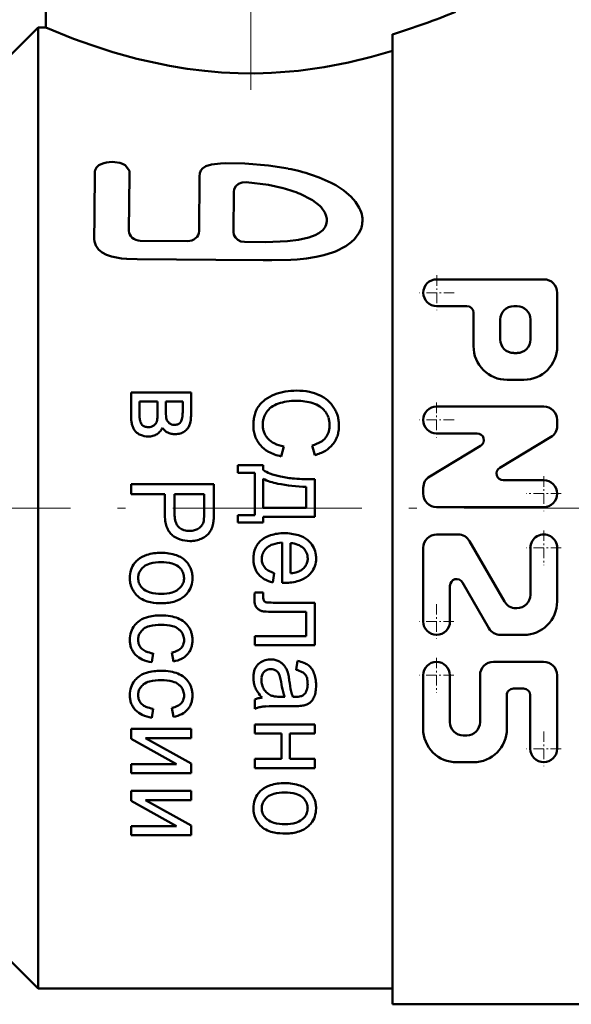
# Model space of a CAD drawing. Extents: x -1358 to 1757, y -1616 to 699.
# Tile 40 of 96: x -1189 to -1154, y -292 to -230. Entities that reach past the tile are written whole.
import ezdxf

# ---------------------------------------------------------------- set-up
doc = ezdxf.new("R2010")
doc.units = 0
doc.linetypes.add('DASHDOT', pattern=[18.5, 12, -3, 0.5, -3])

msp = doc.modelspace()

# ---------------------------------------------------------------- linework, layer by layer
at = {"color": 7, "linetype": 'DASHDOT', "lineweight": 18}
for p, q in [((-1174.726, -203.546), (-1174.726, -235.744)), ((-1198.176, -260.602), (-1132.776, -260.602))]:
    msp.add_line(p, q, dxfattribs=at)
at = {"color": 7, "lineweight": 50}
for p, q in [((-1187.726, -225.352), (-1187.726, -230.102)), ((-1191.226, -233.102), (-1188.226, -230.102)), ((-1188.226, -260.602), (-1188.226, -230.102)), ((-1188.226, -230.102), (-1187.726, -230.102)), ((-1165.726, -260.602), (-1165.726, -230.531)), ((-1182.429, -239.186), (-1182.695, -238.83)), ((-1182.431, -239.473), (-1182.457, -242.995)), ((-1177.967, -239.557), (-1178.005, -243.033)), ((-1175.801, -240.536), (-1175.827, -243.072)), ((-1170.854, -241.028), (-1171.581, -240.662)), ((-1181.734, -243.631), (-1178.741, -243.659)), ((-1171.7, -243.574), (-1171.04, -243.427)), ((-1156.112, -246.083), (-1162.915, -246.083)), ((-1155.262, -250.335), (-1155.262, -246.933)), ((-1161.002, -247.784), (-1162.915, -247.784)), ((-1157.813, -247.784), (-1158.026, -247.784)), ((-1160.577, -250.335), (-1160.577, -248.209)), ((-1158.876, -249.909), (-1158.876, -248.634)), ((-1156.963, -249.909), (-1156.963, -248.634)), ((-1157.813, -250.76), (-1158.026, -250.76)), ((-1157.388, -252.461), (-1158.451, -252.461)), ((-1182.317, -254.8), (-1182.317, -253.257)), ((-1178.51, -253.257), (-1182.317, -253.257)), ((-1178.51, -254.594), (-1178.51, -253.257)), ((-1181.787, -254.6), (-1181.787, -253.837)), ((-1180.643, -253.837), (-1181.787, -253.837)), ((-1180.643, -254.539), (-1180.643, -253.837)), ((-1180.112, -254.455), (-1180.112, -253.837)), ((-1179.044, -253.837), (-1180.112, -253.837)), ((-1179.044, -254.475), (-1179.044, -253.837)), ((-1156.119, -254.161), (-1162.922, -254.161)), ((-1180.653, -254.864), (-1180.646, -254.727)), ((-1180.646, -254.727), (-1180.643, -254.539)), ((-1180.112, -254.455), (-1180.109, -254.64)), ((-1180.109, -254.64), (-1180.102, -254.768)), ((-1181.368, -255.453), (-1181.3, -255.464)), ((-1181.3, -255.464), (-1181.22, -255.47)), ((-1179.162, -255.13), (-1179.227, -255.208)), ((-1155.268, -255.38), (-1155.268, -255.012)), ((-1182.056, -255.718), (-1182.014, -255.764)), ((-1160.347, -255.862), (-1162.922, -255.862)), ((-1155.681, -256.11), (-1158.913, -258.048)), ((-1172.625, -256.697), (-1172.801, -257.322)), ((-1170.815, -256.626), (-1170.653, -257.241)), ((-1160.128, -256.652), (-1163.359, -258.59)), ((-1175.547, -258.356), (-1175.547, -257.879)), ((-1173.937, -257.879), (-1175.547, -257.879)), ((-1173.937, -258.185), (-1173.937, -257.879)), ((-1174.468, -258.356), (-1175.547, -258.356)), ((-1174.468, -261.049), (-1174.468, -258.356)), ((-1173.937, -260.578), (-1173.937, -258.739)), ((-1182.317, -259.716), (-1182.317, -259.091)), ((-1177.062, -259.091), (-1182.317, -259.091)), ((-1177.062, -260.872), (-1177.062, -259.091)), ((-1171.195, -260.578), (-1171.195, -259.255)), ((-1170.661, -261.155), (-1170.661, -258.772)), ((-1163.772, -259.688), (-1163.772, -259.32)), ((-1156.119, -258.838), (-1158.694, -258.838)), ((-1180.181, -259.716), (-1182.317, -259.716)), ((-1180.181, -260.927), (-1180.181, -259.716)), ((-1179.56, -260.937), (-1179.56, -259.716)), ((-1177.682, -259.716), (-1179.56, -259.716)), ((-1177.682, -260.924), (-1177.682, -259.716)), ((-1188.226, -291.102), (-1188.226, -260.602)), ((-1171.195, -260.578), (-1173.937, -260.578)), ((-1165.726, -292.102), (-1165.726, -260.602)), ((-1156.119, -260.539), (-1162.922, -260.539)), ((-1177.693, -261.282), (-1177.685, -261.136)), ((-1177.685, -261.136), (-1177.682, -260.924)), ((-1177.074, -261.287), (-1177.065, -261.107)), ((-1177.065, -261.107), (-1177.062, -260.872)), ((-1175.547, -261.525), (-1175.547, -261.049)), ((-1174.468, -261.049), (-1175.547, -261.049)), ((-1170.661, -261.155), (-1173.937, -261.155)), ((-1173.937, -261.525), (-1173.937, -261.155)), ((-1173.937, -261.525), (-1175.547, -261.525)), ((-1178.684, -262.049), (-1178.603, -262.051)), ((-1162.92, -262.276), (-1161.564, -262.277)), ((-1172.729, -265.347), (-1172.729, -262.796)), ((-1172.198, -264.738), (-1172.198, -262.829)), ((-1160.829, -262.702), (-1158.618, -266.532)), ((-1171.403, -263.13), (-1171.381, -263.15)), ((-1163.771, -263.125), (-1163.775, -267.802)), ((-1156.969, -263.131), (-1156.971, -266.107)), ((-1155.268, -263.133), (-1155.271, -266.534)), ((-1173.242, -264.732), (-1173.324, -265.331)), ((-1172.729, -265.347), (-1172.714, -265.348)), ((-1172.714, -265.348), (-1172.677, -265.349)), ((-1172.677, -265.349), (-1172.638, -265.349)), ((-1172.638, -265.349), (-1172.608, -265.349)), ((-1172.608, -265.35), (-1172.584, -265.35)), ((-1172.584, -265.35), (-1172.565, -265.35)), ((-1172.565, -265.35), (-1172.557, -265.35)), ((-1162.073, -265.535), (-1162.074, -267.804)), ((-1161.279, -265.323), (-1159.601, -268.23)), ((-1174.486, -266.218), (-1174.491, -266.334)), ((-1174.477, -266.101), (-1174.486, -266.218)), ((-1174.464, -265.969), (-1174.477, -266.101)), ((-1173.927, -265.969), (-1174.464, -265.969)), ((-1173.927, -266.223), (-1173.927, -265.969)), ((-1173.924, -266.313), (-1173.927, -266.223)), ((-1174.491, -266.334), (-1174.493, -266.436)), ((-1173.916, -266.378), (-1173.924, -266.313)), ((-1173.76, -266.582), (-1173.754, -266.584)), ((-1170.661, -266.61), (-1173.17, -266.61)), ((-1170.661, -269.302), (-1170.661, -266.61)), ((-1171.195, -267.189), (-1173.091, -267.189)), ((-1171.195, -268.726), (-1171.195, -267.189)), ((-1157.881, -266.957), (-1157.822, -266.957)), ((-1174.468, -269.302), (-1174.468, -268.726)), ((-1171.195, -268.726), (-1174.468, -268.726)), ((-1158.866, -268.655), (-1157.398, -268.658)), ((-1170.661, -269.302), (-1174.468, -269.302)), ((-1180.923, -269.823), (-1181.005, -270.393)), ((-1179.725, -269.775), (-1179.628, -270.339)), ((-1173.464, -270.206), (-1173.493, -270.206)), ((-1171.747, -270.306), (-1171.833, -270.873)), ((-1156.127, -270.358), (-1159.316, -270.36)), ((-1173.806, -270.938), (-1173.876, -271)), ((-1163.78, -271.215), (-1163.777, -274.616)), ((-1162.079, -271.213), (-1162.077, -274.189)), ((-1160.166, -271.211), (-1160.163, -274.188)), ((-1155.276, -271.207), (-1155.272, -275.884)), ((-1171.327, -272.425), (-1171.37, -272.462)), ((-1158.464, -272.486), (-1158.462, -274.607)), ((-1157.401, -272.06), (-1158.039, -272.06)), ((-1156.976, -272.484), (-1156.973, -275.886)), ((-1174.468, -273.356), (-1174.468, -272.75)), ((-1172.557, -272.586), (-1172.794, -272.586)), ((-1172.052, -272.586), (-1172.028, -272.587)), ((-1172.028, -272.587), (-1171.989, -272.588)), ((-1171.989, -272.588), (-1171.959, -272.588)), ((-1171.959, -272.588), (-1171.936, -272.589)), ((-1171.936, -272.589), (-1171.919, -272.589)), ((-1171.919, -272.589), (-1171.906, -272.589)), ((-1171.906, -272.589), (-1171.897, -272.589)), ((-1171.897, -272.589), (-1171.89, -272.589)), ((-1171.89, -272.589), (-1171.885, -272.589)), ((-1171.885, -272.589), (-1171.883, -272.589)), ((-1180.923, -273.337), (-1181.005, -273.907)), ((-1179.725, -273.289), (-1179.628, -273.853)), ((-1172.012, -273.172), (-1172.873, -273.172)), ((-1174.468, -274.921), (-1174.468, -274.341)), ((-1170.661, -274.341), (-1174.468, -274.341)), ((-1170.661, -274.921), (-1170.661, -274.341)), ((-1182.317, -275.244), (-1182.317, -274.619)), ((-1178.51, -274.619), (-1182.317, -274.619)), ((-1178.51, -275.199), (-1178.51, -274.619)), ((-1172.779, -274.921), (-1174.468, -274.921)), ((-1172.779, -276.528), (-1172.779, -274.921)), ((-1170.661, -274.921), (-1172.245, -274.921)), ((-1172.245, -276.528), (-1172.245, -274.921)), ((-1182.317, -275.244), (-1179.431, -276.851)), ((-1178.51, -275.199), (-1181.414, -275.199)), ((-1181.414, -275.199), (-1178.51, -276.806)), ((-1161.013, -275.039), (-1161.226, -275.039)), ((-1182.317, -277.431), (-1182.317, -276.851)), ((-1179.431, -276.851), (-1182.317, -276.851)), ((-1178.51, -277.431), (-1178.51, -276.806)), ((-1174.468, -277.108), (-1174.468, -276.528)), ((-1172.779, -276.528), (-1174.468, -276.528)), ((-1170.661, -276.528), (-1172.245, -276.528)), ((-1170.661, -277.108), (-1170.661, -276.528)), ((-1160.586, -276.735), (-1161.649, -276.74)), ((-1178.51, -277.431), (-1182.317, -277.431)), ((-1170.661, -277.108), (-1174.468, -277.108)), ((-1182.317, -279.18), (-1182.317, -278.555)), ((-1178.51, -278.555), (-1182.317, -278.555)), ((-1178.51, -279.135), (-1178.51, -278.555)), ((-1182.317, -279.18), (-1179.431, -280.787)), ((-1178.51, -279.135), (-1181.414, -279.135)), ((-1181.414, -279.135), (-1178.51, -280.742)), ((-1182.317, -281.367), (-1182.317, -280.787)), ((-1179.431, -280.787), (-1182.317, -280.787)), ((-1178.51, -281.367), (-1178.51, -280.742)), ((-1178.51, -281.367), (-1182.317, -281.367)), ((-1191.226, -288.102), (-1188.226, -291.102)), ((-1188.226, -291.102), (-1165.726, -291.102)), ((-1165.726, -292.102), (-1153.726, -292.102))]:
    msp.add_line(p, q, dxfattribs=at)
at = {"color": 7, "linetype": 'DASHDOT', "lineweight": 18, "ltscale": 0.055273}
for p, q in [((-1162.915, -245.828), (-1162.915, -248.039)), ((-1161.81, -246.933), (-1164.021, -246.933)), ((-1162.922, -253.906), (-1162.922, -256.117)), ((-1161.816, -255.012), (-1164.027, -255.012)), ((-1156.119, -258.583), (-1156.119, -260.794)), ((-1162.925, -266.698), (-1162.925, -268.909)), ((-1161.819, -267.803), (-1164.03, -267.803)), ((-1162.929, -270.108), (-1162.929, -272.319)), ((-1161.824, -271.214), (-1164.035, -271.214)), ((-1156.123, -274.78), (-1156.123, -276.99))]:
    msp.add_line(p, q, dxfattribs=at)
at = {"color": 7, "linetype": 'DASHDOT', "lineweight": 18, "ltscale": 0.05527}
for p, q in [((-1155.013, -259.688), (-1157.224, -259.688)), ((-1155.013, -263.132), (-1157.224, -263.132)), ((-1155.017, -275.885), (-1157.228, -275.885))]:
    msp.add_line(p, q, dxfattribs=at)
at = {"color": 7, "linetype": 'DASHDOT', "lineweight": 18, "ltscale": 0.055272}
msp.add_line((-1156.118, -262.026), (-1156.118, -264.237), dxfattribs=at)
at = {"color": 7, "lineweight": 50}
for points in [[(-1187.726, -230.102), (-1185.972, -230.807), (-1184.819, -231.223), (-1183.469, -231.659), (-1181.964, -232.078), (-1179.871, -232.535), (-1178.77, -232.716), (-1177.639, -232.858), (-1176.588, -232.948), (-1175.527, -232.999), (-1174.46, -233.01), (-1173.395, -232.979), (-1171.701, -232.846), (-1170.052, -232.618), (-1168.512, -232.32), (-1167.06, -231.966), (-1165.726, -231.58)], [(-1184.05, -238.703), (-1184.222, -238.764), (-1184.372, -238.844)], [(-1182.695, -238.83), (-1182.871, -238.741), (-1183.028, -238.694), (-1183.355, -238.641)], [(-1172.347, -239.057), (-1173.6, -238.859), (-1175.101, -238.737), (-1176.32, -238.71), (-1176.635, -238.72), (-1177.215, -238.787), (-1177.584, -238.908), (-1177.785, -239.045), (-1177.891, -239.182), (-1177.951, -239.339), (-1177.967, -239.557)], [(-1184.372, -238.844), (-1184.52, -238.981), (-1184.608, -239.158), (-1184.618, -239.246)], [(-1175.008, -239.91), (-1175.263, -239.93), (-1175.491, -240.024), (-1175.661, -240.168), (-1175.767, -240.349), (-1175.801, -240.536)], [(-1172.663, -240.293), (-1173.588, -240.088), (-1175.008, -239.91)], [(-1169.615, -239.957), (-1170.386, -239.612), (-1170.866, -239.44)], [(-1168.352, -240.846), (-1168.82, -240.443), (-1169.329, -240.116), (-1169.615, -239.957)], [(-1170.335, -241.425), (-1170.796, -241.065), (-1170.854, -241.028)], [(-1167.833, -241.544), (-1168.068, -241.173), (-1168.352, -240.846)], [(-1170.019, -241.847), (-1170.26, -241.505), (-1170.335, -241.425)], [(-1169.892, -242.396), (-1169.898, -242.222), (-1169.954, -242.002), (-1170.019, -241.847)], [(-1175.827, -243.072), (-1175.795, -243.262), (-1175.699, -243.436), (-1175.542, -243.58), (-1175.342, -243.674), (-1175.115, -243.711)], [(-1170.401, -243.155), (-1170.154, -242.959), (-1170.024, -242.803)], [(-1168.135, -243.534), (-1167.853, -243.158), (-1167.722, -242.885)], [(-1184.659, -243.195), (-1184.667, -243.533), (-1184.652, -243.672)], [(-1184.652, -243.672), (-1184.565, -243.943), (-1184.391, -244.184), (-1184.162, -244.37), (-1183.878, -244.519), (-1183.571, -244.628), (-1182.923, -244.753), (-1182.592, -244.787), (-1181.936, -244.798)], [(-1175.115, -243.711), (-1173.776, -243.719), (-1172.392, -243.661), (-1171.7, -243.574)], [(-1171.04, -243.427), (-1170.64, -243.283), (-1170.401, -243.155)], [(-1169.348, -244.309), (-1168.68, -243.97), (-1168.338, -243.729), (-1168.135, -243.534)], [(-1170.569, -244.659), (-1170.093, -244.552), (-1169.475, -244.361), (-1169.348, -244.309)], [(-1181.936, -244.798), (-1176.942, -244.851), (-1173.942, -244.866), (-1173.374, -244.863)], [(-1173.374, -244.863), (-1172.184, -244.844), (-1171.775, -244.819)], [(-1171.775, -244.819), (-1171.181, -244.758), (-1170.569, -244.659)]]:
    msp.add_lwpolyline(points, dxfattribs=at)
for centre, radius, start, end in [((-1178.024, -189.837), 42.512, 286.81523, 292.54241), ((-1183.546, -240.468), 1.836, 84.05544, 105.96292), ((-107.117, -252.406), 1077.58, 179.300211, 179.510198), ((-1183.081, -239.323), 0.667, 346.93515, 11.85388), ((-1174.631, -250.985), 12.143, 71.93693, 79.1561), ((-1174.764, -248.253), 8.232, 67.25433, 75.21312), ((-1169.56, -242.432), 1.941, 10.04739, 27.20726), ((-1170.827, -242.317), 0.939, 328.83825, 355.17572), ((-1169.306, -242.34), 1.675, 341.01873, 8.47137), ((-1162.915, -246.933), 0.85, 90, 270), ((-1156.112, -246.933), 0.85, 0, 90), ((-1161.002, -248.209), 0.425, 0, 90), ((-1158.026, -248.634), 0.85, 90, 179.99999), ((-1157.813, -248.634), 0.85, 0, 90), ((-1158.026, -249.909), 0.85, 179.99999, 270), ((-1157.813, -249.909), 0.85, 270, 360), ((-1158.451, -250.335), 2.126, 179.99999, 270), ((-1157.388, -250.335), 2.126, 270, 360), ((-1172.738, -255.193), 1.82, 125.94094, 144.06515), ((-1172.297, -255.8), 2.57, 110.79895, 125.96167), ((-1171.897, -256.849), 3.692, 100.03708, 110.81963), ((-1171.801, -257.391), 4.243, 89.99793, 100.04197), ((-1171.8, -257.306), 4.158, 78.87332, 90.00189), ((-1171.536, -255.965), 2.791, 65.26843, 78.88289), ((-1171.339, -255.539), 2.323, 49.2253, 65.28288), ((-1172.937, -255.048), 1.574, 144.10395, 154.70911), ((-1172.694, -255.197), 1.229, 126.07507, 146.1929), ((-1172.392, -255.609), 1.74, 109.30365, 126.10119), ((-1172.046, -256.595), 2.784, 98.52182, 109.33105), ((-1171.797, -258.252), 4.46, 89.99918, 98.52678), ((-1171.797, -257.33), 3.539, 81.65052, 90.0012), ((-1171.781, -257.22), 3.427, 73.16084, 81.65253), ((-1171.283, -255.579), 1.712, 56.66306, 73.18738), ((-1171.131, -255.348), 1.435, 38.52795, 56.66535), ((-1171.072, -255.229), 1.913, 31.43602, 49.23165), ((-1171.324, -255.381), 2.207, 23.54533, 31.39132), ((-1162.922, -255.012), 0.85, 90, 270), ((-1156.119, -255.012), 0.85, 0, 90), ((-1179.876, -254.8), 2.441, 180.00084, 187.03061), ((-1178.57, -254.6), 3.216, 180.0006, 184.37948), ((-1180.217, -254.726), 1.565, 184.38126, 190.65811), ((-1182.819, -254.701), 2.172, 352.07695, 355.69242), ((-1178.484, -254.631), 1.624, 184.83257, 189.32591), ((-1179.572, -254.81), 0.521, 189.33062, 197.25966), ((-1179.634, -254.828), 0.456, 197.30458, 215.06886), ((-1180.152, -254.676), 1.096, 341.13123, 349.76225), ((-1180.645, -254.587), 1.597, 349.76795, 355.72467), ((-1182.147, -254.475), 3.103, 355.72629, 359.99966), ((-1181.111, -254.702), 2.598, 352.88875, 356.95421), ((-1183.141, -254.594), 4.631, 356.95476, 359.99972), ((-1171.504, -255.367), 3.054, 172.87602, 179.9982), ((-1172.38, -255.257), 2.17, 164.4251, 172.87202), ((-1172.653, -255.182), 1.887, 154.71567, 164.41916), ((-1172.59, -255.303), 1.372, 162.85193, 171.54326), ((-1172.564, -255.312), 1.399, 154.30153, 162.84873), ((-1172.408, -255.386), 1.571, 146.2517, 154.30075), ((-1170.992, -255.236), 1.257, 27.97924, 38.47852), ((-1171.049, -255.266), 1.322, 17.71285, 27.9753), ((-1171.16, -255.301), 1.437, 8.27528, 17.70643), ((-1171.231, -255.34), 2.106, 15.49769, 23.54219), ((-1171.253, -255.346), 2.129, 7.55183, 15.49305), ((-1180.783, -254.912), 1.528, 187.0351, 195.91853), ((-1181.066, -254.992), 1.233, 195.92686, 206.88955), ((-1181.361, -255.142), 0.902, 206.90067, 219.68808), ((-1180.739, -254.824), 1.033, 190.66605, 200.10212), ((-1181.307, -255.032), 0.429, 200.12492, 214.76013), ((-1181.348, -255.059), 0.38, 214.87344, 238.8018), ((-1181.257, -254.909), 0.556, 238.81049, 258.44653), ((-1181.22, -254.887), 0.583, 270.0027, 287.38276), ((-1181.233, -254.847), 0.625, 287.38919, 304.22742), ((-1181.167, -254.944), 0.508, 304.22249, 324.47067), ((-1181.114, -254.982), 0.442, 324.50965, 346.34619), ((-1181.546, -254.878), 0.887, 346.41798, 352.07513), ((-1181.022, -255.249), 0.733, 320.06744, 339.58849), ((-1179.529, -254.964), 0.97, 213.91755, 228.09222), ((-1179.491, -254.728), 0.631, 215.08196, 230.10499), ((-1179.603, -254.862), 0.456, 230.16646, 250.78916), ((-1179.582, -254.8), 0.521, 250.79257, 270.00396), ((-1179.582, -254.605), 0.717, 270.00281, 287.67795), ((-1179.476, -254.935), 0.37, 287.65505, 312.45204), ((-1179.584, -254.87), 0.495, 328.29137, 341.11602), ((-1179.548, -254.873), 1.06, 305.21844, 320.83847), ((-1179.336, -255.046), 0.786, 320.84813, 339.08996), ((-1179.444, -255.006), 0.901, 339.14125, 347.25096), ((-1180.39, -254.792), 1.872, 347.256, 352.88751), ((-1172.325, -255.367), 2.233, 180.00282, 189.3835), ((-1172.509, -255.315), 1.454, 171.54889, 179.9973), ((-1172.452, -255.315), 1.511, 180.00233, 189.86283), ((-1172.725, -255.362), 1.234, 189.86929, 200.77187), ((-1170.917, -255.419), 1.195, 341.57532, 351.40286), ((-1171.59, -255.364), 1.873, 0.00137, 8.26943), ((-1171.285, -255.363), 1.567, 351.40954, 359.99845), ((-1171.424, -255.376), 2.302, 351.24812, 359.99837), ((-1171.482, -255.377), 2.359, 0.00193, 7.54837), ((-1156.119, -255.38), 0.85, 300.96376, 360), ((-1181.408, -255.179), 0.842, 223.98619, 248.49043), ((-1181.164, -254.563), 1.505, 248.42611, 266.61384), ((-1181.253, -254.839), 1.227, 270.00194, 285.28106), ((-1181.173, -255.13), 0.925, 285.2767, 302.93833), ((-1181.183, -255.114), 0.944, 302.95121, 320.05249), ((-1179.627, -255.072), 0.825, 228.108, 243.42622), ((-1179.603, -255.024), 0.878, 243.4274, 257.95913), ((-1179.521, -254.639), 1.272, 257.95451, 270.00099), ((-1179.521, -254.761), 1.15, 270.00215, 286.40041), ((-1179.446, -255.017), 0.883, 286.39928, 305.18694), ((-1172.752, -255.437), 1.8, 189.39178, 199.83127), ((-1172.823, -255.462), 1.724, 199.84112, 210.75979), ((-1172.758, -255.375), 1.198, 200.778, 212.03407), ((-1172.673, -255.322), 1.298, 212.03597, 222.81673), ((-1172.663, -255.311), 1.313, 222.87119, 243.84225), ((-1170.836, -255.429), 1.119, 299.65966, 319.96195), ((-1170.792, -255.468), 1.06, 320.03044, 330.88153), ((-1170.827, -255.449), 1.101, 330.88781, 341.56802), ((-1170.827, -255.488), 1.692, 330.81548, 341.36587), ((-1170.936, -255.451), 1.808, 341.37397, 351.23879), ((-1160.347, -256.287), 0.425, 300.96376, 90), ((-1172.753, -255.421), 1.806, 210.76649, 221.40672), ((-1172.703, -255.374), 1.874, 221.45927, 241.65204), ((-1172.158, -254.287), 2.455, 243.79882, 259.03062), ((-1171.479, -254.303), 2.416, 285.95966, 299.68772), ((-1170.903, -255.419), 1.795, 300.73643, 320.20569), ((-1170.816, -255.494), 1.68, 320.25199, 330.81238), ((-1172.1, -254.261), 3.14, 241.61551, 257.11123), ((-1171.302, -254.751), 2.574, 284.60441, 300.76466), ((-1158.694, -258.413), 0.425, 120.96376, 270), ((-1172.727, -256.354), 2.195, 236.53485, 249.34768), ((-1172.373, -255.65), 3.463, 243.13832, 259.38374), ((-1171.893, -254.144), 4.558, 249.33331, 258.19494), ((-1171.434, -251.952), 6.797, 258.19091, 265.60429), ((-1170.822, -244.003), 14.77, 265.60223, 270.62769), ((-1162.922, -259.32), 0.85, 120.96376, 179.99999), ((-1170.774, -247.143), 12.119, 259.36392, 268.00971), ((-1156.119, -259.688), 0.85, 270, 90), ((-1162.922, -259.688), 0.85, 179.99999, 270), ((-1176.529, -260.927), 3.652, 180.00219, 187.80293), ((-1177.064, -260.937), 2.497, 180.00083, 186.91004), ((-1178.192, -261.073), 1.361, 186.91521, 196.27213), ((-1178.234, -261.16), 1.93, 187.81241, 198.53982), ((-1178.714, -261.32), 1.425, 198.56407, 212.94104), ((-1178.531, -261.172), 1.007, 196.28758, 208.82637), ((-1178.859, -261.352), 0.632, 208.8558, 224.63565), ((-1178.769, -261.262), 0.761, 224.69347, 248.1034), ((-1178.463, -261.235), 0.79, 302.48056, 321.75849), ((-1178.37, -261.309), 0.671, 321.78771, 342.83157), ((-1178.32, -261.332), 0.617, 343.54805, 351.15389), ((-1179.643, -261.126), 1.956, 351.15798, 355.42995), ((-1178.704, -261.295), 1.619, 337.1447, 349.47374), ((-1178.734, -261.262), 1.655, 348.55969, 352.93058), ((-1180.421, -261.053), 3.355, 352.93137, 356.00242), ((-1179.11, -261.576), 0.953, 212.97917, 230.50169), ((-1178.705, -261.084), 1.591, 230.52626, 251.39587), ((-1178.624, -260.903), 1.147, 248.06145, 266.97911), ((-1178.603, -260.813), 1.238, 269.99802, 284.83755), ((-1178.512, -261.158), 0.881, 284.82795, 302.47793), ((-1178.481, -261.147), 1.534, 293.69511, 306.69271), ((-1178.202, -261.522), 1.066, 306.68824, 322.35381), ((-1178.25, -261.485), 1.127, 322.37575, 337.11967), ((-1173.016, -263.838), 1.579, 106.86815, 130.42991), ((-1172.597, -265.208), 3.011, 89.98847, 106.92706), ((-1172.596, -265.383), 3.186, 73.42141, 90.01084), ((-1172.152, -263.895), 1.633, 50.13787, 73.46494), ((-1162.921, -263.126), 0.85, 89.95174, 179.95174), ((-1161.565, -263.127), 0.85, 30, 89.95174), ((-1156.118, -263.132), 0.85, 359.95174, 179.95174), ((-1178.582, -260.723), 1.972, 251.35927, 270.01534), ((-1178.582, -260.744), 1.952, 269.99914, 281.2957), ((-1178.517, -261.064), 1.624, 281.2927, 293.69588), ((-1173.165, -263.7), 1.374, 143.26211, 156.59296), ((-1173.073, -263.768), 1.488, 130.49277, 143.25293), ((-1173.028, -263.887), 1.017, 130.64218, 149.02004), ((-1172.981, -263.942), 1.089, 108.28987, 130.60882), ((-1172.614, -265.045), 2.252, 92.92756, 108.3431), ((-1172.29, -264.406), 1.58, 69.30783, 86.67945), ((-1172.093, -263.887), 1.025, 47.62679, 69.34255), ((-1172.084, -263.813), 1.527, 31.34166, 50.10629), ((-1171.961, -263.738), 1.382, 11.50628, 31.33089), ((-1180.884, -265.051), 1.542, 106.60973, 130.73113), ((-1180.414, -266.615), 3.175, 89.98899, 106.67296), ((-1180.413, -266.524), 3.084, 71.39216, 90.01525), ((-1179.891, -264.979), 1.453, 44.07666, 71.45928), ((-1172.591, -263.827), 1.963, 169.17573, 179.99414), ((-1173.089, -263.732), 1.456, 156.61027, 169.15991), ((-1172.964, -263.83), 1.06, 174.76708, 179.99936), ((-1173.084, -263.819), 0.939, 169.20898, 174.76573), ((-1173.163, -263.805), 0.859, 149.05317, 169.15494), ((-1172.005, -263.798), 0.899, 23.05018, 46.07872), ((-1172.016, -263.802), 0.911, 0.02708, 23.01044), ((-1172.125, -263.77), 1.55, 5.51646, 11.46754), ((-1172.381, -263.795), 1.806, 0.00085, 5.51464), ((-1181.032, -264.933), 1.353, 141.34563, 161.75384), ((-1180.938, -265.007), 1.473, 135.97134, 141.4009), ((-1180.825, -265.116), 1.63, 130.81747, 135.97172), ((-1180.857, -265.151), 1.054, 128.18622, 146.08372), ((-1180.838, -265.176), 1.086, 104.59555, 128.14663), ((-1180.414, -266.797), 2.761, 89.99978, 104.648), ((-1180.414, -266.792), 2.756, 75.32873, 89.99998), ((-1179.987, -265.167), 1.077, 51.71612, 75.38196), ((-1180.052, -265.247), 1.179, 45.63786, 51.6382), ((-1179.995, -265.069), 1.591, 32.96849, 43.81005), ((-1179.859, -264.981), 1.429, 21.48765, 32.96262), ((-1172.549, -263.827), 2.005, 180.00245, 188.45464), ((-1173.054, -263.902), 1.495, 188.46078, 198.24514), ((-1173.183, -263.944), 1.358, 198.25183, 209.02167), ((-1173.012, -263.83), 1.011, 180.00342, 188.9634), ((-1173.2, -263.86), 0.821, 188.97187, 198.9129), ((-1173.235, -263.872), 0.784, 198.91936, 209.34794), ((-1173.215, -263.86), 0.807, 209.35059, 219.60321), ((-1173.188, -263.836), 0.844, 219.6635, 239.05429), ((-1172.086, -263.699), 1.021, 306.5626, 324.47666), ((-1171.9, -263.832), 0.792, 324.49969, 344.96486), ((-1171.953, -263.819), 0.847, 345.02647, 352.80005), ((-1172.095, -263.801), 0.99, 352.80331, 359.99836), ((-1171.903, -263.871), 1.316, 321.11869, 341.33072), ((-1172.134, -263.794), 1.56, 341.37452, 359.97428), ((-1180.694, -265.044), 1.71, 161.78829, 179.98645), ((-1180.879, -265.044), 0.993, 173.52735, 179.99934), ((-1181.001, -265.03), 0.871, 166.61804, 173.52504), ((-1181.053, -265.018), 0.817, 146.10882, 166.55818), ((-1179.913, -265.104), 0.98, 39.04376, 45.63902), ((-1179.811, -265.023), 0.85, 19.24163, 39.08027), ((-1179.875, -265.044), 0.917, 0.02809, 19.18604), ((-1179.884, -264.99), 1.455, 10.24347, 21.47375), ((-1180.182, -265.044), 1.759, 0.00264, 10.23097), ((-1173.256, -263.984), 1.276, 209.02636, 220.11072), ((-1173.159, -263.901), 1.403, 220.15796, 240.00142), ((-1172.68, -262.99), 1.83, 239.03246, 252.11084), ((-1172.374, -262.557), 2.189, 274.59529, 286.8932), ((-1171.982, -263.846), 0.841, 286.87737, 306.82479), ((-1172.117, -263.689), 1.598, 286.4809, 309.82537), ((-1172.166, -263.634), 1.671, 309.90456, 315.35044), ((-1172.021, -263.777), 1.467, 315.34981, 321.1724), ((-1180.749, -265.044), 1.655, 180.00193, 187.70908), ((-1180.884, -265.062), 1.518, 187.71318, 195.75491), ((-1180.887, -265.063), 1.515, 195.7578, 203.83286), ((-1180.974, -265.043), 0.899, 180.03565, 199.27091), ((-1181.024, -265.06), 0.846, 199.33295, 219.10372), ((-1180.919, -264.975), 0.981, 219.06747, 225.81256), ((-1179.987, -264.92), 1.071, 308.34318, 326.08548), ((-1179.77, -265.066), 0.811, 326.10877, 346.63334), ((-1179.815, -265.056), 0.857, 346.69374, 353.54468), ((-1179.925, -265.044), 0.967, 353.54805, 359.99888), ((-1179.808, -265.134), 1.37, 321.23058, 341.49001), ((-1180.083, -265.043), 1.659, 341.53397, 359.97509), ((-1172.849, -263.366), 2.022, 239.9712, 256.3977), ((-1172.556, -262.216), 3.134, 269.98925, 286.53865), ((-1161.648, -265.535), 0.425, 30, 179.9574), ((-1180.791, -265.02), 1.62, 203.83405, 211.63055), ((-1180.924, -265.101), 1.464, 211.67799, 228.65359), ((-1180.838, -265.003), 1.595, 228.66405, 244.84772), ((-1180.771, -264.822), 1.194, 225.81125, 231.91371), ((-1180.839, -264.908), 1.084, 231.9909, 255.65317), ((-1180.392, -263.169), 2.879, 255.59972, 269.99977), ((-1180.392, -263.456), 2.593, 270.00098, 285.05383), ((-1180.003, -264.898), 1.099, 285.00451, 308.30482), ((-1179.981, -264.995), 1.591, 287.40456, 310.94336), ((-1180.044, -264.926), 1.685, 311.0263, 316.01283), ((-1179.92, -265.046), 1.512, 316.01242, 321.28549), ((-1157.821, -266.107), 0.85, 269.95174, 359.95174), ((-1180.794, -264.908), 1.7, 244.84786, 260.29291), ((-1180.36, -262.378), 4.266, 260.28134, 270.0022), ((-1180.359, -263.798), 2.847, 269.98736, 287.46267), ((-1173.286, -266.436), 1.207, 180.00211, 187.74778), ((-1173.717, -266.494), 0.772, 187.75487, 197.43474), ((-1173.844, -266.534), 0.639, 197.44797, 209.11165), ((-1173.963, -266.6), 0.503, 209.12395, 222.23289), ((-1173.434, -266.301), 0.488, 189.09468, 196.69833), ((-1173.693, -266.378), 0.218, 196.71329, 208.07769), ((-1173.707, -266.385), 0.203, 208.18037, 231.00163), ((-1173.694, -266.369), 0.223, 231.04435, 252.67094), ((-1173.646, -266.206), 0.393, 253.97868, 267.48469), ((-1173.17, -255.411), 11.198, 267.47636, 270.00003), ((-1157.881, -266.107), 0.85, 210, 269.99207), ((-1157.396, -266.532), 2.126, 269.95174, 359.95174), ((-1180.428, -270.646), 3.232, 89.98983, 106.23009), ((-1180.428, -271.029), 3.615, 80.34914, 90.00122), ((-1180.216, -269.783), 2.351, 68.36536, 80.35585), ((-1173.795, -266.447), 0.731, 222.26947, 240.1153), ((-1173.858, -266.556), 0.604, 240.13361, 259.67423), ((-1173.684, -265.605), 1.571, 259.65276, 267.4725), ((-1173.091, -252.19), 15, 267.47121, 270.00002), ((-1181.092, -268.863), 1.295, 141.30152, 161.74232), ((-1181, -268.935), 1.411, 135.44447, 141.35608), ((-1180.88, -269.054), 1.58, 129.86718, 135.44499), ((-1180.9, -269.033), 1.551, 106.17014, 129.78648), ((-1180.915, -269.08), 1.011, 103.25637, 127.13229), ((-1180.41, -271.205), 3.195, 89.99435, 103.31837), ((-1180.41, -271.025), 3.015, 76.11003, 90.00552), ((-1179.928, -269.084), 1.015, 52.01897, 76.17108), ((-1179.936, -269.081), 1.595, 51.19582, 68.38889), ((-1179.725, -268.818), 1.257, 31.72046, 51.19884), ((-1162.925, -267.803), 0.85, 179.95174, 359.95174), ((-1180.763, -268.97), 1.64, 161.78698, 179.97645), ((-1181.034, -268.946), 0.838, 165.73544, 173.15173), ((-1181.098, -268.93), 0.772, 145.36892, 165.67617), ((-1180.949, -269.033), 0.953, 127.16989, 145.34357), ((-1179.971, -269.135), 1.081, 45.72632, 51.93862), ((-1179.856, -269.018), 0.917, 38.96807, 45.7274), ((-1179.776, -268.954), 0.815, 18.8337, 39.00559), ((-1179.904, -268.996), 0.949, 0.03108, 18.77092), ((-1180.028, -269.003), 1.613, 23.88854, 31.65277), ((-1179.924, -268.957), 1.5, 15.81979, 23.88736), ((-1179.922, -268.956), 1.497, 7.7547, 15.81762), ((-1158.864, -267.805), 0.85, 210, 269.8928), ((-1180.842, -268.97), 1.561, 180.00484, 190.18198), ((-1181.123, -269.02), 1.276, 190.19226, 201.44082), ((-1180.888, -268.963), 0.985, 173.15491, 179.99879), ((-1180.954, -268.963), 0.918, 180.00508, 190.5379), ((-1181.126, -268.995), 0.744, 190.55092, 202.24434), ((-1181.141, -269.001), 0.727, 202.2529, 214.25358), ((-1179.621, -269.022), 0.664, 327.24819, 338.59989), ((-1179.629, -269.019), 0.672, 338.60714, 349.77089), ((-1179.759, -268.996), 0.804, 349.78017, 359.99752), ((-1179.77, -269.043), 1.341, 341.00038, 351.19076), ((-1180.223, -268.973), 1.8, 351.19717, 359.99694), ((-1180.046, -268.973), 1.622, 0.0011, 7.7522), ((-1181.15, -269.031), 1.247, 201.44959, 213.00198), ((-1181.043, -268.96), 1.375, 213.00583, 223.97024), ((-1181.023, -268.939), 1.404, 224.02515, 245.09898), ((-1181.07, -268.953), 0.813, 214.25434, 225.56305), ((-1181.076, -268.958), 0.806, 225.62525, 248.06635), ((-1180.695, -268.015), 1.823, 248.00983, 262.8126), ((-1180.035, -268.298), 1.51, 281.84296, 296.25409), ((-1179.709, -268.957), 0.774, 296.23378, 316.48993), ((-1179.688, -268.979), 0.743, 316.55462, 327.24735), ((-1179.649, -269.075), 1.219, 296.93526, 318.39972), ((-1179.616, -269.106), 1.173, 318.45611, 329.82745), ((-1179.66, -269.081), 1.225, 329.83169, 340.99377), ((-1180.701, -268.25), 2.165, 245.05949, 261.9214), ((-1179.947, -268.492), 1.874, 279.78461, 296.9756), ((-1173.612, -271.153), 0.905, 134.61807, 147.97315), ((-1173.544, -271.223), 1.003, 111.76972, 134.55829), ((-1173.47, -271.406), 1.2, 91.09881, 111.81435), ((-1173.464, -271.453), 1.247, 77.39716, 90.00079), ((-1173.424, -271.273), 1.063, 63.71883, 77.39987), ((-1173.462, -271.35), 1.149, 51.11717, 63.71236), ((-1173.327, -271.183), 0.934, 37.08802, 51.11622), ((-1173.614, -271.399), 1.293, 26.90567, 37.06296), ((-1172.164, -272.493), 2.226, 68.76148, 79.20282), ((-1171.8, -271.556), 1.222, 54.62471, 68.77074), ((-1171.645, -271.339), 0.955, 36.89905, 54.63288), ((-1162.929, -271.214), 0.85, 0.04826, 180.04826), ((-1159.315, -271.211), 0.85, 90.04826, 180.04826), ((-1156.127, -271.208), 0.85, 0.04826, 90.04826), ((-1180.9, -272.547), 1.551, 106.17011, 129.78649), ((-1180.428, -274.16), 3.232, 89.98983, 106.23009), ((-1180.428, -274.543), 3.615, 80.34914, 90.00122), ((-1180.216, -273.297), 2.351, 68.36536, 80.35585), ((-1179.936, -272.595), 1.595, 51.19582, 68.3889), ((-1172.722, -271.375), 1.832, 171.25708, 179.99848), ((-1173.335, -271.281), 1.212, 160.50705, 171.251), ((-1173.499, -271.223), 1.038, 147.98573, 160.49503), ((-1173.298, -271.453), 0.746, 161.47183, 171.76496), ((-1173.416, -271.414), 0.622, 149.1461, 161.45812), ((-1173.514, -271.355), 0.507, 135.54034, 149.12844), ((-1173.478, -271.378), 0.548, 107.52278, 126.73971), ((-1173.446, -271.479), 0.655, 89.99801, 107.51899), ((-1173.446, -271.465), 0.641, 75.30672, 89.99687), ((-1173.43, -271.404), 0.577, 59.78345, 75.30538), ((-1173.398, -271.349), 0.514, 42.58345, 59.78519), ((-1173.426, -271.374), 0.551, 25.87469, 42.56105), ((-1173.66, -271.487), 0.811, 14.32934, 25.83925), ((-1173.728, -271.457), 1.421, 17.18894, 26.89989), ((-1174.066, -271.536), 1.767, 10.64355, 16.39814), ((-1178.979, -272.459), 6.767, 7.70004, 10.6412), ((-1172.2, -272.468), 1.637, 62.98348, 77.0329), ((-1171.724, -271.536), 0.591, 39.42453, 63.0208), ((-1171.671, -271.491), 0.521, 25.74371, 39.33098), ((-1171.963, -271.577), 1.352, 21.9057, 36.86349), ((-1172.229, -271.682), 1.637, 15.58823, 21.87296), ((-1172.534, -271.768), 1.955, 9.82903, 15.58613), ((-1181.092, -272.377), 1.295, 141.30153, 161.74238), ((-1181, -272.449), 1.411, 135.44447, 141.35608), ((-1180.88, -272.568), 1.58, 129.86718, 135.44499), ((-1180.949, -272.548), 0.954, 127.17713, 145.33619), ((-1180.915, -272.594), 1.011, 103.25676, 127.13188), ((-1180.41, -274.719), 3.195, 89.99435, 103.31837), ((-1180.41, -274.539), 3.015, 76.11003, 90.00552), ((-1179.928, -272.598), 1.015, 52.01891, 76.1709), ((-1179.971, -272.65), 1.082, 45.72849, 51.93659), ((-1179.856, -272.532), 0.918, 38.9703, 45.7253), ((-1179.725, -272.332), 1.257, 31.72036, 51.19893), ((-1180.028, -272.517), 1.613, 23.88851, 31.65281), ((-1179.925, -272.471), 1.5, 15.82074, 23.88679), ((-1172.755, -271.375), 1.799, 180.00035, 185.42188), ((-1172.917, -271.391), 1.637, 185.42308, 191.10494), ((-1172.96, -271.399), 1.593, 191.10646, 196.95056), ((-1172.986, -271.407), 1.566, 196.95199, 202.84102), ((-1172.88, -271.514), 1.169, 171.77034, 179.99875), ((-1172.749, -271.514), 1.3, 180.00088, 187.34522), ((-1172.943, -271.539), 1.103, 187.34854, 195.31492), ((-1172.989, -271.551), 1.056, 195.31926, 203.65444), ((-1176.72, -272.268), 3.969, 9.11376, 14.31751), ((-1166.133, -270.579), 6.752, 189.03698, 194.43941), ((-1163.496, -270.387), 8.855, 187.56429, 192.13312), ((-1171.932, -271.616), 0.81, 14.81105, 25.72752), ((-1172.172, -271.68), 1.059, 6.40567, 14.80006), ((-1172.646, -271.765), 1.538, 351.89805, 359.99883), ((-1172.931, -271.765), 1.822, 0.00059, 6.40158), ((-1172.744, -271.804), 2.167, 4.63507, 9.82733), ((-1173.297, -271.849), 2.722, 0.0009, 4.63435), ((-1173.606, -271.849), 3.032, 355.86807, 0.00004), ((-1180.765, -272.484), 1.639, 161.77692, 179.98651), ((-1180.842, -272.484), 1.561, 180.00457, 190.1822), ((-1180.888, -272.477), 0.985, 173.15514, 179.99875), ((-1180.955, -272.477), 0.918, 180.00448, 190.53902), ((-1181.034, -272.46), 0.838, 165.73539, 173.15178), ((-1181.098, -272.445), 0.772, 145.36806, 165.67703), ((-1179.776, -272.468), 0.815, 18.83298, 39.00625), ((-1179.903, -272.51), 0.948, 0.0247, 18.77734), ((-1179.922, -272.47), 1.497, 7.75463, 15.81764), ((-1180.223, -272.487), 1.799, 351.1971, 359.99709), ((-1180.045, -272.487), 1.622, 0.00101, 7.75226), ((-1173.008, -271.416), 1.542, 202.85957, 214.77351), ((-1171.894, -270.642), 2.898, 214.76862, 223.42807), ((-1173, -271.556), 1.044, 203.65702, 212.02634), ((-1173.045, -271.583), 0.992, 212.07463, 229.38583), ((-1173.048, -271.586), 0.988, 229.40079, 246.66143), ((-1173.084, -271.661), 0.904, 246.90194, 261.77588), ((-1170.763, -271.771), 1.971, 194.44727, 204.44404), ((-1169.981, -271.781), 2.222, 192.14048, 201.25884), ((-1171.669, -272.069), 0.495, 283.82707, 307.23878), ((-1171.778, -271.981), 0.633, 315.44471, 329.26369), ((-1171.917, -271.899), 0.794, 329.28355, 341.65559), ((-1172.08, -271.845), 0.965, 341.6707, 351.89083), ((-1171.735, -272.122), 1.134, 337.25807, 344.70862), ((-1172.261, -271.978), 1.679, 344.71234, 350.84165), ((-1172.628, -271.919), 2.051, 350.84363, 355.86669), ((-1158.039, -272.485), 0.425, 90.04826, 180.04826), ((-1157.401, -272.485), 0.425, 0.04826, 90.04826), ((-1181.123, -272.534), 1.276, 190.19068, 201.4424), ((-1181.151, -272.545), 1.246, 201.44785, 213.0037), ((-1181.126, -272.509), 0.744, 190.55067, 202.24458), ((-1181.141, -272.515), 0.727, 202.25618, 214.2516), ((-1181.07, -272.467), 0.813, 214.2542, 225.56318), ((-1181.076, -272.472), 0.806, 225.62554, 248.06564), ((-1179.709, -272.472), 0.773, 296.21879, 316.50463), ((-1179.688, -272.493), 0.743, 316.55451, 327.24747), ((-1179.621, -272.536), 0.664, 327.24985, 338.59712), ((-1179.629, -272.533), 0.672, 338.60693, 349.7711), ((-1179.759, -272.51), 0.804, 349.77999, 359.9977), ((-1179.661, -272.594), 1.225, 329.83445, 340.99086), ((-1179.77, -272.557), 1.341, 341.0002, 351.19095), ((-1173.971, -273.857), 1.213, 103.86085, 114.17365), ((-1173.824, -274.453), 1.827, 95.47657, 103.86554), ((-1172.794, -269.653), 2.934, 261.76803, 269.9999), ((-1171.883, -271.205), 1.385, 269.99933, 283.88024), ((-1171.673, -271.826), 1.342, 280.98047, 292.31057), ((-1171.49, -272.271), 0.861, 292.30366, 306.50142), ((-1171.379, -272.42), 0.675, 306.49412, 324.30192), ((-1171.883, -272.059), 1.295, 324.34444, 337.23697), ((-1181.043, -272.475), 1.375, 213.00436, 223.9717), ((-1181.023, -272.453), 1.404, 224.02514, 245.09899), ((-1180.701, -271.764), 2.165, 245.05949, 261.9214), ((-1180.695, -271.529), 1.823, 248.00983, 262.8126), ((-1180.035, -271.812), 1.51, 281.84342, 296.25363), ((-1179.947, -272.006), 1.874, 279.78461, 296.9756), ((-1179.649, -272.589), 1.219, 296.93565, 318.3996), ((-1179.616, -272.62), 1.173, 318.45592, 329.82764), ((-1173.761, -274.768), 1.579, 107.76751, 116.58423), ((-1173.776, -274.722), 1.531, 98.82549, 107.76779), ((-1173.707, -275.167), 1.981, 91.86288, 98.82832), ((-1172.873, -300.806), 27.633, 89.99999, 91.86363), ((-1172.012, -264.35), 8.823, 269.99998, 272.78869), ((-1171.648, -271.831), 1.333, 272.78771, 279.96747), ((-1161.226, -274.189), 0.85, 180.04826, 270.04826), ((-1161.014, -274.188), 0.85, 270.04826, 0.04826), ((-1161.651, -274.614), 2.126, 180.04826, 270.04826), ((-1160.588, -274.609), 2.126, 270.04826, 0.04826), ((-1156.123, -275.885), 0.85, 180.04826, 0.04826), ((-1172.565, -281.234), 3.175, 89.98898, 106.67297), ((-1172.563, -281.142), 3.084, 71.39282, 90.01549), ((-1173.183, -279.552), 1.353, 141.3457, 161.75378), ((-1173.088, -279.626), 1.474, 135.9715, 141.40058), ((-1172.976, -279.734), 1.63, 130.81744, 135.97175), ((-1173.035, -279.67), 1.542, 106.60958, 130.73131), ((-1172.989, -279.795), 1.086, 104.59595, 128.14638), ((-1172.565, -281.413), 2.759, 89.99246, 104.65535), ((-1172.564, -281.408), 2.753, 75.32129, 90.00745), ((-1172.138, -279.786), 1.077, 51.71651, 75.38164), ((-1172.041, -279.597), 1.453, 44.0764, 71.45965), ((-1172.145, -279.687), 1.59, 32.9682, 43.81033), ((-1172.844, -279.663), 1.71, 161.78818, 179.9866), ((-1173.204, -279.637), 0.817, 146.10678, 166.56004), ((-1173.008, -279.769), 1.054, 128.18986, 146.0803), ((-1172.203, -279.865), 1.179, 45.63781, 51.63825), ((-1172.063, -279.723), 0.98, 39.04431, 45.63871), ((-1171.962, -279.641), 0.85, 19.24164, 39.08024), ((-1172.025, -279.663), 0.917, 0.02506, 19.18882), ((-1172.009, -279.599), 1.428, 21.48585, 32.96441), ((-1172.033, -279.608), 1.454, 10.23841, 21.47857), ((-1172.333, -279.662), 1.758, 0.00183, 10.2318), ((-1172.9, -279.662), 1.654, 180.00075, 187.70999), ((-1173.035, -279.68), 1.518, 187.71215, 195.75566), ((-1173.03, -279.662), 0.993, 173.52765, 179.99912), ((-1173.126, -279.662), 0.898, 180.02486, 199.28103), ((-1173.151, -279.648), 0.871, 166.61614, 173.52316), ((-1173.175, -279.678), 0.845, 199.32932, 219.10739), ((-1171.921, -279.684), 0.81, 326.10437, 346.63796), ((-1171.966, -279.675), 0.857, 346.69316, 353.54529), ((-1172.076, -279.662), 0.967, 353.54798, 359.99923), ((-1172.232, -279.662), 1.657, 341.523, 359.98602), ((-1173.037, -279.681), 1.515, 195.75734, 203.83333), ((-1172.942, -279.639), 1.62, 203.8336, 211.631), ((-1173.075, -279.719), 1.464, 211.67681, 228.65467), ((-1173.069, -279.593), 0.981, 219.06802, 225.8123), ((-1172.921, -279.441), 1.194, 225.81108, 231.91386), ((-1172.99, -279.526), 1.084, 231.99131, 255.65298), ((-1172.543, -277.791), 2.876, 255.59233, 270.00717), ((-1172.542, -278.078), 2.59, 269.99187, 285.06258), ((-1172.154, -279.516), 1.099, 285.00487, 308.30437), ((-1172.137, -279.539), 1.071, 308.34113, 326.08765), ((-1172.07, -279.664), 1.512, 316.01252, 321.28524), ((-1171.959, -279.752), 1.37, 321.23066, 341.48995), ((-1172.989, -279.621), 1.595, 228.66665, 244.84503), ((-1172.945, -279.528), 1.698, 244.84108, 260.29969), ((-1172.511, -276.997), 4.266, 260.28134, 270.0022), ((-1172.51, -278.416), 2.847, 269.98716, 287.46212), ((-1172.131, -279.614), 1.591, 287.40432, 310.94359), ((-1172.195, -279.544), 1.685, 311.02641, 316.0126)]:
    msp.add_arc(centre, radius, start, end, dxfattribs=at)
for centre, major_axis, start_param, end_param in [((-1181.727, -242.999), (0.73, 0), 3.135261, 4.701875), ((-1178.734, -243.028), (0.729, 0), 4.701875, 6.273816)]:
    msp.add_ellipse(centre, major_axis=major_axis, ratio=0.866025, start_param=start_param, end_param=end_param, dxfattribs=at)

doc.saveas('drawing.dxf')
